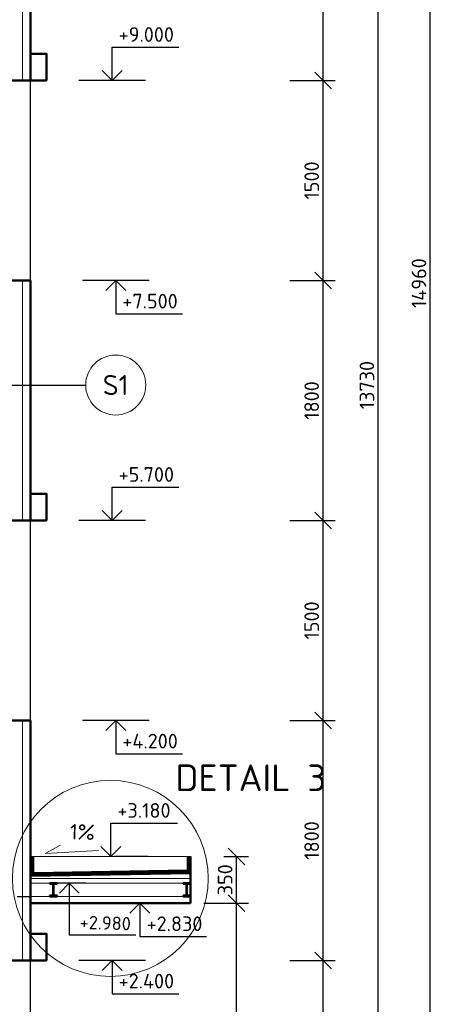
# Model space of a CAD drawing. Header units: millimetres. Extents: x -118752 to 407724, y -73278 to 155058.
# Tile 200 of 256: x 103584 to 106754, y 138853 to 146238. Entities that reach past the tile are written whole.
import ezdxf
from ezdxf.enums import TextEntityAlignment as Align

# ---------------------------------------------------------------- set-up
doc = ezdxf.new("R2010")
doc.units = ezdxf.units.MM
doc.header["$LTSCALE"] = 10
doc.linetypes.add('IZOLACE_VODOTESNA_0.5', pattern=[30, 15, -15])
for name, color, linetype, lineweight in [('CKBUBLINY', 1, 'Continuous', 18), ('CKBUBLINY_POPIS', 3, 'Continuous', 25), ('CKIZOLACE', 1, 'Continuous', 18), ('CKKOTY', 3, 'Continuous', 25), ('CKKOTY_VYS', 3, 'Continuous', 25), ('CKSTENY_PODROVINOU', 7, 'Continuous', 25), ('CKSTENY_REZ', 6, 'Continuous', 50), ('CKTEXTY_MALE', 3, 'Continuous', 18), ('CKTEXTY_STREDNI', 6, 'Continuous', 25), ('CSPROFILY_REZY', 4, 'Continuous', 50), ('IN_C_TENKA', 7, 'Continuous', 18), ('pohledy', 7, 'Continuous', 25)]:
    doc.layers.add(name, color=color, linetype=linetype, lineweight=lineweight)
doc.styles.get("Standard").update_dxf_attribs({"font": 'isocpeur.ttf'})
doc.linetypes.add('IZOLACE_POLYSTYREN_EXPANDOVANY', pattern='A,1,[224,CADKON.SHX,S=0.01,R=0,X=-0.5,Y=-1.74],-2', length=3)
doc.dimstyles.new('CADKON', dxfattribs={"dimscale": 50, "dimtxt": 2.2, "dimasz": 2.5, "dimexe": 1.8, "dimexo": 5, "dimgap": 0.6, "dimtad": 1, "dimrnd": 1, "dimtxsty": 'Standard', "dimblk1": 'OBLIQUE', "dimblk2": 'OBLIQUE', "dimsah": 1, "dimcen": 2.5, "dimadec": 1, "dimazin": 2, "dimtfac": 1, "dimtdec": 4, "dimtix": 1, "dimtmove": 2, "dimatfit": 3, "dimldrblk": 'OPEN30', "dimfxl": 5, "dimfxlon": 1, "dimtolj": 1, "dimarcsym": 0})
doc.dimstyles.new('CADKON obrazky', dxfattribs={"dimscale": 50, "dimtxt": 2.2, "dimasz": 2.5, "dimexe": 1.8, "dimexo": 2, "dimgap": 0.6, "dimtad": 1, "dimrnd": 1, "dimtxsty": 'Standard', "dimblk1": 'OBLIQUE', "dimblk2": 'OBLIQUE', "dimsah": 1, "dimcen": 2.5, "dimadec": 1, "dimazin": 2, "dimtfac": 1, "dimtdec": 4, "dimtix": 1, "dimtmove": 2, "dimatfit": 3, "dimldrblk": 'OPEN30', "dimfxl": 5, "dimfxlon": 1, "dimtolj": 1, "dimarcsym": 0})

# ---------------------------------------------------------------- blocks, each defined once
blk = doc.blocks.new('_OBLIQUE')
at = {"color": 0, "linetype": 'ByBlock'}
blk.add_line((-0.5, -0.5), (0.5, 0.5), dxfattribs=at)
blk = doc.blocks.new('*D8423')
at = {"layer": 'CKKOTY', "color": 0, "lineweight": -2}
for p, q in [((105609.6, 139182.4), (105949.6, 139182.4)), ((105859.6, 136782.4), (105859.6, 139182.4)), ((105609.6, 136782.4), (105949.6, 136782.4))]:
    blk.add_line(p, q, dxfattribs=at)
at = {"layer": 'Defpoints', "color": 0}
for p in [(103664.4, 139182.4), (105859.6, 139182.4), (103664.4, 136782.4)]:
    blk.add_point(p, dxfattribs=at)
at = {"layer": 'CKKOTY', "color": 0, "lineweight": -2, "xscale": 125, "yscale": 125, "zscale": 125}
for p, rotation in [((105859.6, 139182.4), 90), ((105859.6, 136782.4), 270)]:
    blk.add_blockref('_OBLIQUE', p, dxfattribs=dict(at, rotation=rotation))
at = {"layer": 'CKKOTY', "color": 0, "insert": (105774.6, 137982.4), "char_height": 110, "attachment_point": 5, "rotation": 90}
blk.add_mtext('\\A1;2400', dxfattribs=at)
blk = doc.blocks.new('_Open90')
at = {"color": 0, "lineweight": -2}
for p, q in [((0, 0), (-1, 0)), ((-0.5, 0.5), (0, 0)), ((0, 0), (-0.5, -0.5))]:
    blk.add_line(p, q, dxfattribs=at)
blk = doc.blocks.new('*D8424')
at = {"layer": 'CKKOTY', "color": 0, "lineweight": -2}
for p, q in [((106023.9, 150362.4), (106363.9, 150362.4)), ((106273.9, 136632.4), (106273.9, 150362.4)), ((105796.2, 136632.4), (106183.9, 136632.4))]:
    blk.add_line(p, q, dxfattribs=at)
at = {"layer": 'Defpoints', "color": 0}
for p in [(103664.4, 150362.4), (106273.9, 150362.4), (106296.2, 136632.4)]:
    blk.add_point(p, dxfattribs=at)
at = {"layer": 'CKKOTY', "color": 0, "lineweight": -2, "xscale": 125, "yscale": 125, "zscale": 125}
for p, rotation in [((106273.9, 150362.4), 90), ((106273.9, 136632.4), 270)]:
    blk.add_blockref('_OBLIQUE', p, dxfattribs=dict(at, rotation=rotation))
at = {"layer": 'CKKOTY', "color": 0, "insert": (106188.9, 143497.4), "char_height": 110, "attachment_point": 5, "rotation": 90}
blk.add_mtext('\\A1;13730', dxfattribs=at)
blk = doc.blocks.new('*D8425')
at = {"layer": 'CKKOTY', "color": 0, "lineweight": -2}
for p, q in [((106414.3, 151742.1), (106754.3, 151742.1)), ((106664.3, 136782.4), (106664.3, 151742.1)), ((106414.3, 136782.4), (106754.3, 136782.4))]:
    blk.add_line(p, q, dxfattribs=at)
at = {"layer": 'Defpoints', "color": 0}
for p in [(97444.4, 151742.1), (106664.3, 151742.1), (104664.4, 136782.4)]:
    blk.add_point(p, dxfattribs=at)
at = {"layer": 'CKKOTY', "color": 0, "lineweight": -2, "xscale": 125, "yscale": 125, "zscale": 125}
for p, rotation in [((106664.3, 151742.1), 90), ((106664.3, 136782.4), 270)]:
    blk.add_blockref('_OBLIQUE', p, dxfattribs=dict(at, rotation=rotation))
at = {"layer": 'CKKOTY', "color": 0, "insert": (106579.3, 144262.3), "char_height": 110, "attachment_point": 5, "rotation": 90}
blk.add_mtext('\\A1;14960', dxfattribs=at)
blk = doc.blocks.new('*D8445')
at = {"layer": 'CKKOTY', "color": 0, "lineweight": -2}
for p, q in [((105609.6, 144282.4), (105949.6, 144282.4)), ((105859.6, 142482.4), (105859.6, 144282.4)), ((105609.6, 142482.4), (105949.6, 142482.4))]:
    blk.add_line(p, q, dxfattribs=at)
at = {"layer": 'Defpoints', "color": 0}
for p in [(103664.4, 144282.4), (105859.6, 144282.4), (103664.4, 142482.4)]:
    blk.add_point(p, dxfattribs=at)
at = {"layer": 'CKKOTY', "color": 0, "lineweight": -2, "xscale": 125, "yscale": 125, "zscale": 125}
for p, rotation in [((105859.6, 144282.4), 90), ((105859.6, 142482.4), 270)]:
    blk.add_blockref('_OBLIQUE', p, dxfattribs=dict(at, rotation=rotation))
at = {"layer": 'CKKOTY', "color": 0, "insert": (105774.6, 143382.4), "char_height": 110, "attachment_point": 5, "rotation": 90}
blk.add_mtext('\\A1;1800', dxfattribs=at)
blk = doc.blocks.new('*D8446')
at = {"layer": 'CKKOTY', "color": 0, "lineweight": -2}
for p, q in [((105609.6, 140982.4), (105949.6, 140982.4)), ((105859.6, 139182.4), (105859.6, 140982.4)), ((105609.6, 139182.4), (105949.6, 139182.4))]:
    blk.add_line(p, q, dxfattribs=at)
at = {"layer": 'Defpoints', "color": 0}
for p in [(103664.4, 140982.4), (105859.6, 140982.4), (103664.4, 139182.4)]:
    blk.add_point(p, dxfattribs=at)
at = {"layer": 'CKKOTY', "color": 0, "lineweight": -2, "xscale": 125, "yscale": 125, "zscale": 125}
for p, rotation in [((105859.6, 140982.4), 90), ((105859.6, 139182.4), 270)]:
    blk.add_blockref('_OBLIQUE', p, dxfattribs=dict(at, rotation=rotation))
at = {"layer": 'CKKOTY', "color": 0, "insert": (105774.6, 140082.4), "char_height": 110, "attachment_point": 5, "rotation": 90}
blk.add_mtext('\\A1;1800', dxfattribs=at)
blk = doc.blocks.new('*D8447')
at = {"layer": 'CKKOTY', "color": 0, "lineweight": -2}
for p, q in [((105609.6, 142482.4), (105949.6, 142482.4)), ((105859.6, 140982.4), (105859.6, 142482.4)), ((105609.6, 140982.4), (105949.6, 140982.4))]:
    blk.add_line(p, q, dxfattribs=at)
at = {"layer": 'Defpoints', "color": 0}
for p in [(103664.4, 142482.4), (105859.6, 142482.4), (103664.4, 140982.4)]:
    blk.add_point(p, dxfattribs=at)
at = {"layer": 'CKKOTY', "color": 0, "lineweight": -2, "xscale": 125, "yscale": 125, "zscale": 125}
for p, rotation in [((105859.6, 142482.4), 90), ((105859.6, 140982.4), 270)]:
    blk.add_blockref('_OBLIQUE', p, dxfattribs=dict(at, rotation=rotation))
at = {"layer": 'CKKOTY', "color": 0, "insert": (105774.6, 141732.4), "char_height": 110, "attachment_point": 5, "rotation": 90}
blk.add_mtext('\\A1;1500', dxfattribs=at)
blk = doc.blocks.new('*D8448')
at = {"layer": 'CKKOTY', "color": 0, "lineweight": -2}
for p, q in [((105609.6, 145782.4), (105949.6, 145782.4)), ((105859.6, 144282.4), (105859.6, 145782.4)), ((105609.6, 144282.4), (105949.6, 144282.4))]:
    blk.add_line(p, q, dxfattribs=at)
at = {"layer": 'Defpoints', "color": 0}
for p in [(103664.4, 145782.4), (105859.6, 145782.4), (103664.4, 144282.4)]:
    blk.add_point(p, dxfattribs=at)
at = {"layer": 'CKKOTY', "color": 0, "lineweight": -2, "xscale": 125, "yscale": 125, "zscale": 125}
for p, rotation in [((105859.6, 145782.4), 90), ((105859.6, 144282.4), 270)]:
    blk.add_blockref('_OBLIQUE', p, dxfattribs=dict(at, rotation=rotation))
at = {"layer": 'CKKOTY', "color": 0, "insert": (105774.6, 145032.4), "char_height": 110, "attachment_point": 5, "rotation": 90}
blk.add_mtext('\\A1;1500', dxfattribs=at)
blk = doc.blocks.new('*D8449')
at = {"layer": 'CKKOTY', "color": 0, "lineweight": -2}
for p, q in [((105609.6, 148332.4), (105949.6, 148332.4)), ((105859.6, 145782.4), (105859.6, 148332.4)), ((105609.6, 145782.4), (105949.6, 145782.4))]:
    blk.add_line(p, q, dxfattribs=at)
at = {"layer": 'Defpoints', "color": 0}
for p in [(103664.4, 148332.4), (105859.6, 148332.4), (103664.4, 145782.4)]:
    blk.add_point(p, dxfattribs=at)
at = {"layer": 'CKKOTY', "color": 0, "lineweight": -2, "xscale": 125, "yscale": 125, "zscale": 125}
for p, rotation in [((105859.6, 148332.4), 90), ((105859.6, 145782.4), 270)]:
    blk.add_blockref('_OBLIQUE', p, dxfattribs=dict(at, rotation=rotation))
at = {"layer": 'CKKOTY', "color": 0, "insert": (105774.6, 147057.4), "char_height": 110, "attachment_point": 5, "rotation": 90}
blk.add_mtext('\\A1;2550', dxfattribs=at)
blk = doc.blocks.new('*D8634')
at = {"layer": 'CKKOTY', "color": 0, "lineweight": -2}
for p, q in [((104964.4, 139612.4), (105300.2, 139612.4)), ((105210.2, 136782.4), (105210.2, 139612.4)), ((104960.2, 136782.4), (105300.2, 136782.4))]:
    blk.add_line(p, q, dxfattribs=at)
at = {"layer": 'Defpoints', "color": 0}
for p in [(104864.4, 139612.4), (105210.2, 139612.4), (104664.4, 136782.4)]:
    blk.add_point(p, dxfattribs=at)
at = {"layer": 'CKKOTY', "color": 0, "lineweight": -2, "xscale": 100, "yscale": 100, "zscale": 100}
for p, rotation in [((105210.2, 139612.4), 90), ((105210.2, 136782.4), 270)]:
    blk.add_blockref('_OBLIQUE', p, dxfattribs=dict(at, rotation=rotation))
at = {"layer": 'CKKOTY', "color": 0, "insert": (105122.7, 138197.4), "char_height": 115, "attachment_point": 5, "rotation": 90}
blk.add_mtext('\\A1;2830', dxfattribs=at)
blk = doc.blocks.new('_Open30')
at = {"color": 0, "lineweight": -2}
for p, q in [((-1, 0.268), (0, 0)), ((0, 0), (-1, -0.268)), ((0, 0), (-1, 0))]:
    blk.add_line(p, q, dxfattribs=at)
blk = doc.blocks.new('*U3265')
at = {"color": 0, "linetype": 'ByBlock', "lineweight": -2}
blk.add_lwpolyline([(-1.5, -1.5), (0, 0), (1.5, -1.5), (0, 0), (0, -5), (10, -5)], dxfattribs=at)
blk = doc.blocks.new('*U3194')
at = {"color": 0, "linetype": 'ByBlock', "lineweight": -2}
blk.add_lwpolyline([(-1.5, 1.5), (0, 0), (1.5, 1.5), (0, 0), (0, 5), (10, 5)], dxfattribs=at)
blk = doc.blocks.new('*U3264')
at = {"color": 0, "linetype": 'ByBlock', "lineweight": -2}
blk.add_lwpolyline([(-1.5, -1.5), (0, 0), (1.5, -1.5), (0, 0), (0, -5), (10, -5)], dxfattribs=at)
blk = doc.blocks.new('*U3193')
at = {"color": 0, "linetype": 'ByBlock', "lineweight": -2}
blk.add_lwpolyline([(-1.5, 1.5), (0, 0), (1.5, 1.5), (0, 0), (0, 5), (10, 5)], dxfattribs=at)
blk = doc.blocks.new('CK_BUBBLE_1_0_0')
at = {"color": 0, "linetype": 'ByBlock', "lineweight": -2}
blk.add_circle((0, 0), 1, dxfattribs=at)
blk = doc.blocks.new('*D10315')
at = {"layer": 'CKKOTY', "color": 0, "lineweight": -2}
for p, q in [((105114.4, 139962.4), (105300.2, 139962.4)), ((105210.2, 139612.4), (105210.2, 139962.4)), ((105114.4, 139612.4), (105300.2, 139612.4))]:
    blk.add_line(p, q, dxfattribs=at)
at = {"layer": 'Defpoints', "color": 0}
for p in [(104864.4, 139962.4), (105210.2, 139962.4), (104864.4, 139612.4)]:
    blk.add_point(p, dxfattribs=at)
at = {"layer": 'CKKOTY', "color": 0, "lineweight": -2, "xscale": 125, "yscale": 125, "zscale": 125}
for p, rotation in [((105210.2, 139962.4), 90), ((105210.2, 139612.4), 270)]:
    blk.add_blockref('_OBLIQUE', p, dxfattribs=dict(at, rotation=rotation))
at = {"layer": 'CKKOTY', "color": 0, "insert": (105125.2, 139787.4), "char_height": 110, "attachment_point": 5, "rotation": 90}
blk.add_mtext('\\A1;350', dxfattribs=at)
blk = doc.blocks.new('*U10316')
at = {"color": 0, "linetype": 'ByBlock', "lineweight": -2}
blk.add_lwpolyline([(-1.5, 1.5), (0, 0), (1.5, 1.5), (0, 0), (0, 5), (10, 5)], dxfattribs=at)
blk = doc.blocks.new('*U10317')
at = {"color": 0, "linetype": 'ByBlock', "lineweight": -2}
blk.add_lwpolyline([(-1.5, -1.5), (0, 0), (1.5, -1.5), (0, 0), (0, -5), (10, -5)], dxfattribs=at)
blk = doc.blocks.new('CK_S_EXT_IPEIPE100')
for p, q in [((-27.5, 50), (27.5, 50)), ((-27.5, 50), (-27.5, 44.3)), ((-27.5, 44.3), (-9.05, 44.3)), ((-2.05, -37.3), (-2.05, 37.3)), ((2.05, -37.3), (2.05, 37.3)), ((27.5, 44.3), (9.05, 44.3)), ((27.5, 50), (27.5, 44.3)), ((-27.5, -50), (-27.5, -44.3)), ((-27.5, -44.3), (-9.05, -44.3)), ((-27.5, -50), (27.5, -50)), ((27.5, -44.3), (9.05, -44.3)), ((27.5, -50), (27.5, -44.3))]:
    blk.add_line(p, q)
for centre, start, end in [((-9.05, 37.3), 0, 90), ((9.05, 37.3), 90, 180), ((-9.05, -37.3), 270, 0), ((9.05, -37.3), 180, 270)]:
    blk.add_arc(centre, 7, start, end)

msp = doc.modelspace()

# ---------------------------------------------------------------- linework, layer by layer
at = {"color": 0, "linetype": 'ByBlock'}
msp.add_lwpolyline([(103881.721, 139687.436), (103956.721, 139762.436), (104031.721, 139687.436), (103956.721, 139762.436), (103956.721, 139373.825), (104456.721, 139373.825)], dxfattribs=at)
at = {"layer": 'CKIZOLACE'}
for p, q in [((103689.384, 139962.869), (103691.476, 139842.115)), ((104839.387, 139862.006), (104839.387, 139962.436)), ((103691.476, 139842.115), (104839.387, 139862.006))]:
    msp.add_line(p, q, dxfattribs=at)
at = {"layer": 'CKIZOLACE', "linetype": 'IZOLACE_POLYSTYREN_EXPANDOVANY', "ltscale": 3}
for points in [[(103604.387, 145782.436), (103604.387, 146682.436), (103604.387, 148332.436)], [(103604.387, 142482.436), (103604.387, 143382.436), (103604.387, 144282.436)], [(103604.387, 139182.436), (103604.387, 140082.436), (103604.387, 140982.436)]]:
    msp.add_lwpolyline(points, dxfattribs=at)
at = {"layer": 'CKIZOLACE', "linetype": 'IZOLACE_VODOTESNA_0.5'}
msp.add_lwpolyline([(103676.885, 139962.653, 25, 25, 0), (103679.195, 139829.4, 25, 25, 0), (104851.887, 139849.721, 25, 25, 0), (104851.887, 139962.436, 0, 0, 0)], format="xyseb", dxfattribs=at)
at = {"layer": 'CKKOTY_VYS'}
for p, q in [((104526.847, 145782.436), (104026.847, 145782.436)), ((104554.605, 144282.436), (104054.605, 144282.436)), ((104526.847, 142482.436), (104026.847, 142482.436)), ((104554.605, 140982.436), (104054.605, 140982.436)), ((104546.02, 139962.436), (104296.02, 139962.436)), ((104081.721, 139762.436), (103831.721, 139762.436)), ((104546.02, 139612.436), (104296.02, 139612.436)), ((104526.847, 139182.436), (104026.847, 139182.436))]:
    msp.add_line(p, q, dxfattribs=at)
at = {"layer": 'CKSTENY_PODROVINOU'}
for p, q in [((103544.387, 145782.436), (103664.387, 145782.436)), ((103544.387, 144282.436), (103664.387, 144282.436)), ((103544.387, 142482.436), (103664.387, 142482.436)), ((103544.387, 140982.436), (103664.387, 140982.436)), ((103544.387, 139182.436), (103664.387, 139182.436))]:
    msp.add_line(p, q, dxfattribs=at)
at = {"layer": 'CKSTENY_REZ'}
for p, q in [((103664.387, 146682.436), (103664.387, 145782.436)), ((103664.387, 145782.436), (103334.387, 145782.436)), ((103664.387, 144282.436), (103334.387, 144282.436)), ((103664.387, 143382.436), (103664.387, 144282.436)), ((103664.387, 143382.436), (103664.387, 142482.436)), ((103664.387, 142482.436), (103334.387, 142482.436)), ((103664.387, 140982.436), (103334.387, 140982.436)), ((103664.387, 140082.436), (103664.387, 140982.436)), ((103664.387, 140082.436), (103664.387, 139182.436)), ((104864.387, 139612.436), (104864.387, 139962.436)), ((104864.387, 139962.436), (104864.387, 139837.436)), ((104864.387, 139837.436), (103664.387, 139816.641)), ((104864.387, 139612.436), (103664.387, 139612.436)), ((103664.387, 139182.436), (103334.387, 139182.436))]:
    msp.add_line(p, q, dxfattribs=at)
for points in [[(103664.387, 145782.436), (103784.387, 145782.436), (103784.387, 145982.436), (103664.387, 145982.436)], [(103664.387, 142482.436), (103784.387, 142482.436), (103784.387, 142682.436), (103664.387, 142682.436)], [(103664.387, 139182.436), (103784.387, 139182.436), (103784.387, 139382.436), (103664.387, 139382.436)]]:
    msp.add_lwpolyline(points, close=True, dxfattribs=at)
at = {"layer": 'CKTEXTY_MALE'}
for p, q in [((103775.334, 139983.446), (103890.525, 140046.368)), ((104175.197, 140007.604), (103775.334, 139983.446))]:
    msp.add_line(p, q, dxfattribs=at)
msp.add_circle((104264.387, 139797.436), 734.679, dxfattribs=at)
at = {"layer": 'IN_C_TENKA'}
for p, q in [((104864.387, 139962.436), (103664.387, 139962.436)), ((104864.387, 139797.436), (103664.387, 139797.436)), ((104864.387, 139762.436), (103664.387, 139762.436)), ((104864.387, 139662.436), (103664.387, 139662.436))]:
    msp.add_line(p, q, dxfattribs=at)
at = {"layer": 'pohledy'}
for p, q in [((103664.387, 143382.436), (103664.387, 146682.436)), ((103664.387, 144282.436), (103664.387, 145782.436)), ((103664.387, 140082.436), (103664.387, 143382.436)), ((103664.387, 140982.436), (103664.387, 142482.436)), ((103564.387, 139662.436), (103664.387, 139662.436)), ((103664.387, 136782.436), (103664.387, 139182.436))]:
    msp.add_line(p, q, dxfattribs=at)

# ---------------------------------------------------------------- block references
at = {"layer": 'CKBUBLINY'}
ref = msp.add_blockref('CK_BUBBLE_1_0_0', (104304.596, 143498.355), dxfattribs=dict(at, xscale=225, yscale=225, zscale=225))
ref.add_attrib('NUM1', 'S1', dxfattribs={"layer": 'CKBUBLINY_POPIS', "height": 150}).set_placement((104304.596, 143498.355), align=Align.MIDDLE_CENTER)
at = {"layer": 'CKKOTY_VYS'}
ref = msp.add_blockref('*U3193', (104276.847, 145782.436), dxfattribs=dict(at, xscale=50, yscale=50, zscale=50))
ref.add_attrib('Výška', '+9.000', (104326.847, 146072.436), dxfattribs={"layer": '0', "color": 0, "linetype": 'ByBlock', "lineweight": -2, "height": 110})
ref = msp.add_blockref('*U3264', (104304.605, 144282.436), dxfattribs=dict(at, xscale=50, yscale=50, zscale=50))
ref.add_attrib('Výška', '+7.500', (104354.605, 144072.436), dxfattribs={"layer": '0', "color": 0, "linetype": 'ByBlock', "lineweight": -2, "height": 110})
ref = msp.add_blockref('*U3194', (104276.847, 142482.436), dxfattribs=dict(at, xscale=50, yscale=50, zscale=50))
ref.add_attrib('Výška', '+5.700', (104326.847, 142772.436), dxfattribs={"layer": '0', "color": 0, "linetype": 'ByBlock', "lineweight": -2, "height": 110})
ref = msp.add_blockref('*U3265', (104304.605, 140982.436), dxfattribs=dict(at, xscale=50, yscale=50, zscale=50))
ref.add_attrib('Výška', '+4.200', (104354.605, 140772.436), dxfattribs={"layer": '0', "color": 0, "linetype": 'ByBlock', "lineweight": -2, "height": 110})
ref = msp.add_blockref('*U10316', (104267.748, 139962.436), dxfattribs=dict(at, xscale=50, yscale=50, zscale=50))
ref.add_attrib('Výška', '+3.180', (104317.748, 140252.436), dxfattribs={"layer": '0', "color": 0, "linetype": 'ByBlock', "lineweight": -2, "height": 110})
ref = msp.add_blockref('*U10317', (104486.622, 139612.436), dxfattribs=dict(at, xscale=50, yscale=50, zscale=50))
ref.add_attrib('Výška', '+2.830', (104536.622, 139402.436), dxfattribs={"layer": '0', "color": 0, "linetype": 'ByBlock', "lineweight": -2, "height": 110})
ref = msp.add_blockref('*U3265', (104276.847, 139182.436), dxfattribs=dict(at, xscale=50, yscale=50, zscale=50))
ref.add_attrib('Výška', '+2.400', (104326.847, 138972.436), dxfattribs={"layer": '0', "color": 0, "linetype": 'ByBlock', "lineweight": -2, "height": 110})
at = {"layer": 'CSPROFILY_REZY'}
for p in [(103836.887, 139712.436), (104836.887, 139712.436)]:
    msp.add_blockref('CK_S_EXT_IPEIPE100', p, dxfattribs=at)

# ---------------------------------------------------------------- texts
at = {"layer": 'CKTEXTY_MALE'}
for s, height, p in [('1%', 115, (103959.633, 140091.058)), ('+2.980', 100, (104033.433, 139419.096))]:
    msp.add_text(s, height=height, rotation=358.2209846, dxfattribs=at).set_placement(p)
at = {"layer": 'CKTEXTY_STREDNI', "insert": (104752.971, 140652.28), "char_height": 200, "width": 1505.11879, "attachment_point": 1}
msp.add_mtext('DETAIL 3', dxfattribs=at)

# ---------------------------------------------------------------- dimensions: what is measured, and where the dimension line sits
at = {"layer": 'CKKOTY'}
for base, p1, p2, dimstyle, override, picture, middle in [((106664.261, 151742.065), (104664.387, 136782.436), (97444.387, 151742.065), 'CADKON', {"dimscale": 50, "dimexo": 10, "dimldrblk": 'Open90'}, '*D8425', (106579.261, 144262.25)), ((106273.931, 150362.436), (106296.17, 136632.436), (103664.387, 150362.436), 'CADKON', {"dimscale": 50, "dimexo": 10, "dimldrblk": 'Open90'}, '*D8424', (106188.931, 143497.436)), ((105859.6, 148332.436), (103664.387, 145782.436), (103664.387, 148332.436), 'CADKON', {"dimscale": 50, "dimexo": 10, "dimtmove": 2, "dimldrblk": 'Open90'}, '*D8449', (105774.6, 147057.436)), ((105859.6, 145782.436), (103664.387, 144282.436), (103664.387, 145782.436), 'CADKON', {"dimscale": 50, "dimexo": 10, "dimtmove": 2, "dimldrblk": 'Open90'}, '*D8448', (105774.6, 145032.436)), ((105859.6, 144282.436), (103664.387, 142482.436), (103664.387, 144282.436), 'CADKON', {"dimscale": 50, "dimexo": 10, "dimtmove": 2, "dimldrblk": 'Open90'}, '*D8445', (105774.6, 143382.436)), ((105859.6, 142482.436), (103664.387, 140982.436), (103664.387, 142482.436), 'CADKON', {"dimscale": 50, "dimexo": 10, "dimtmove": 2, "dimldrblk": 'Open90'}, '*D8447', (105774.6, 141732.436)), ((105859.6, 140982.436), (103664.387, 139182.436), (103664.387, 140982.436), 'CADKON', {"dimscale": 50, "dimexo": 10, "dimtmove": 2, "dimldrblk": 'Open90'}, '*D8446', (105774.6, 140082.436)), ((105210.154, 139612.436), (104664.387, 136782.436), (104864.387, 139612.436), 'CADKON obrazky', {"dimtxt": 2.3, "dimasz": 2}, '*D8634', (105122.654, 138197.436)), ((105859.6, 139182.436), (103664.387, 136782.436), (103664.387, 139182.436), 'CADKON', {"dimscale": 50, "dimexo": 10, "dimldrblk": 'Open90'}, '*D8423', (105774.6, 137982.436))]:
    dim = msp.add_linear_dim(base=base, p1=p1, p2=p2, angle=90, dimstyle=dimstyle, override=override, dxfattribs=at)
    dim.commit()
    dim.dimension.update_dxf_attribs({"geometry": picture, "text_midpoint": middle})
dim = msp.add_linear_dim(base=(105210.154, 139962.436), p1=(104864.387, 139612.436), p2=(104864.387, 139962.436), angle=90, dimstyle='CADKON', dxfattribs=at)
dim.commit()
dim.dimension.update_dxf_attribs({"geometry": '*D10315', "text_midpoint": (105125.154, 139787.436)})

# ---------------------------------------------------------------- leaders
at = {"layer": 'CKBUBLINY'}
msp.add_leader([(103485.32, 143498.355), (104079.596, 143498.355)], dimstyle='CADKON', override={"dimasz": 2.5, "dimldrblk": 'DotSmall'}, dxfattribs=at)

doc.saveas('drawing.dxf')
